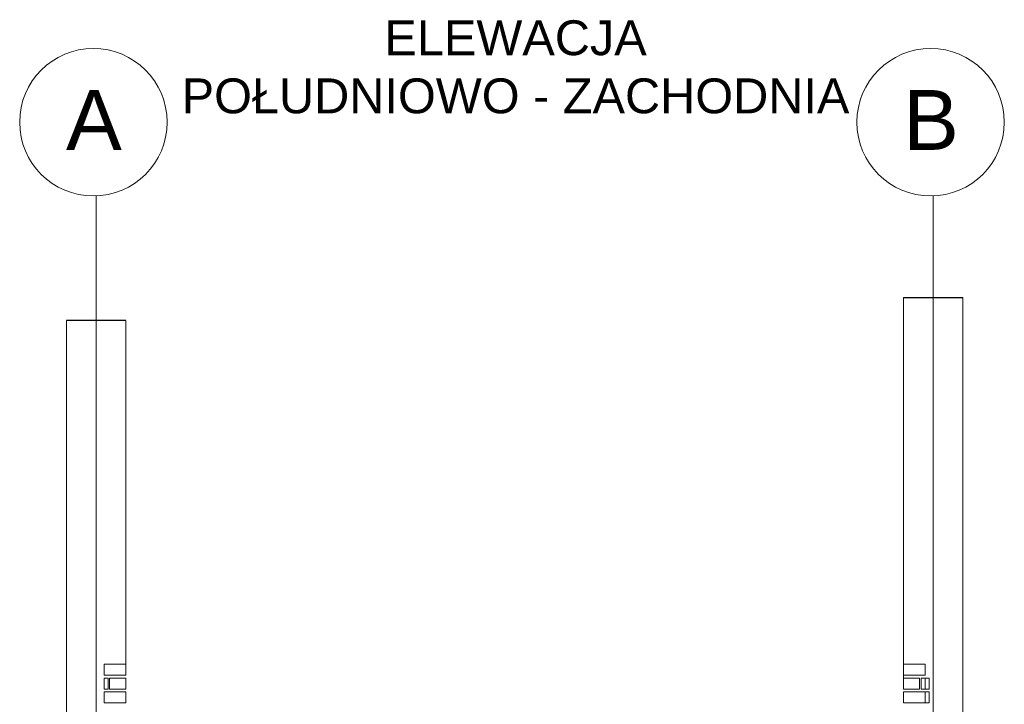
# Model space of a CAD drawing. Header units: millimetres. Extents: x -37887 to 94344, y -69777 to 116976.
# Tile 142 of 205: x 32546 to 37887, y 72034 to 75746. Entities that reach past the tile are written whole.
import ezdxf

# ---------------------------------------------------------------- set-up
doc = ezdxf.new("R2010")
doc.units = ezdxf.units.MM
doc.linetypes.add('Linia siatki', pattern=[19.05, 12.7, -3.175, 0, -3.175])
for name, color, linetype, lineweight in [('01_inwentaryzacja', 8, 'Continuous', 9), ('02_odbudowa', 7, 'Continuous', 30), ('S-GRID', 1, 'Continuous', 9), ('S-GRID-IDEN', 1, 'Continuous', 9)]:
    doc.layers.add(name, color=color, linetype=linetype, lineweight=lineweight)
doc.styles.add('Arial', font='arial.ttf', dxfattribs={"height": 324.565868})
doc.styles.get("Standard").update_dxf_attribs({"font": 'arial.ttf'})

# ---------------------------------------------------------------- blocks, each defined once
blk = doc.blocks.new('Siatka - 4 mm-108067-PARTER')
at = {"layer": 'S-GRID-IDEN'}
blk.add_circle((0, 0), 4, dxfattribs=at)

msp = doc.modelspace()

# ---------------------------------------------------------------- linework, layer by layer
at = {"layer": '01_inwentaryzacja'}
for p, q in [((37340.7, 74239.5), (37340.7, 72176.6)), ((37662.7, 74239.5), (37662.7, 72101.6)), ((37662.7, 74239.5), (37662.7, 72101.6)), ((32798.8, 74115.4), (32798.8, 71426.6)), ((33120.7, 74115.4), (33120.7, 72251.6)), ((37340.7, 74115.4), (37340.7, 72251.6)), ((37662.7, 69716.6), (37662.7, 72551.6))]:
    msp.add_line(p, q, dxfattribs=at)
for points in [[(33120.7, 72191.6), (33120.7, 72251.6), (33003.5, 72251.6), (33003.5, 72191.6), (33120.7, 72191.6)], [(37340.7, 72191.6), (37340.7, 72251.6), (37458, 72251.6), (37458, 72191.6), (37340.7, 72191.6)], [(33003.5, 72116.6), (33025.3, 72116.6), (33025.3, 72176.6), (33003.5, 72176.6), (33003.5, 72116.6)], [(33033.3, 72116.6), (33120.7, 72116.6), (33120.7, 72176.6), (33033.3, 72176.6), (33033.3, 72116.6)], [(37428.2, 72116.6), (37340.7, 72116.6), (37340.7, 72176.6), (37428.2, 72176.6), (37428.2, 72116.6)], [(37428.2, 72116.6), (37340.7, 72116.6), (37340.7, 72176.6), (37428.2, 72176.6), (37428.2, 72116.6)], [(37458, 72116.6), (37436.1, 72116.6), (37436.1, 72176.6), (37458, 72176.6), (37458, 72116.6)], [(37458, 72116.6), (37436.1, 72116.6), (37436.1, 72176.6), (37458, 72176.6), (37458, 72116.6)], [(37479.8, 72116.6), (37458, 72116.6), (37458, 72176.6), (37479.8, 72176.6), (37479.8, 72116.6)], [(33120.7, 72041.6), (33120.7, 72101.6), (33003.5, 72101.6), (33003.5, 72041.6), (33120.7, 72041.6)], [(37340.7, 72041.6), (37340.7, 72101.6), (37458, 72101.6), (37458, 72041.6), (37340.7, 72041.6)], [(37340.7, 72041.6), (37340.7, 72101.6), (37458, 72101.6), (37458, 72041.6), (37340.7, 72041.6)], [(37479.8, 72041.6), (37458, 72041.6), (37458, 72101.6), (37479.8, 72101.6), (37479.8, 72041.6)]]:
    msp.add_lwpolyline(points, dxfattribs=at)
at = {"layer": '02_odbudowa'}
for points in [[(37340.7, 74239.5), (37662.7, 74239.5)], [(33120.7, 74115.4), (32798.8, 74115.4)]]:
    msp.add_lwpolyline(points, dxfattribs=at)
at = {"layer": 'S-GRID', "linetype": 'Linia siatki', "ltscale": 0.5}
for p, q in [((32959.7, 64988.5), (32959.7, 74790.3)), ((32959.7, 66406.1), (32959.7, 74790.3)), ((37501.7, 64988.5), (37501.7, 74790.3)), ((37501.7, 66406.1), (37501.7, 74790.3))]:
    msp.add_line(p, q, dxfattribs=at)

# ---------------------------------------------------------------- block references
at = {"layer": 'S-GRID-IDEN', "xscale": 99.99999999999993, "yscale": 99.99999999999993, "zscale": 99.99999999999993, "rotation": 89.99999999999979}
for p in [(32945.5, 75190.1), (37487.5, 75190.1)]:
    msp.add_blockref('Siatka - 4 mm-108067-PARTER', p, dxfattribs=at)

# ---------------------------------------------------------------- texts
at = {"layer": '02_odbudowa', "insert": (31134.2, 75742.5), "char_height": 189, "width": 8183.846, "attachment_point": 1}
msp.add_mtext('{\\W9.2441;     }ELEWACJA  \\P{\\W7.80535;    }POŁUDNIOWO - ZACHODNIA', dxfattribs=at)
at = {"layer": 'S-GRID-IDEN', "char_height": 324.6, "width": 360.335, "attachment_point": 2, "line_spacing_factor": 0.938532, "style": 'Arial'}
for s, insert in [('A', (32948.1, 75364.7)), ('B', (37490.1, 75364.7))]:
    msp.add_mtext(s, dxfattribs=dict(at, insert=insert))

doc.saveas('drawing.dxf')
